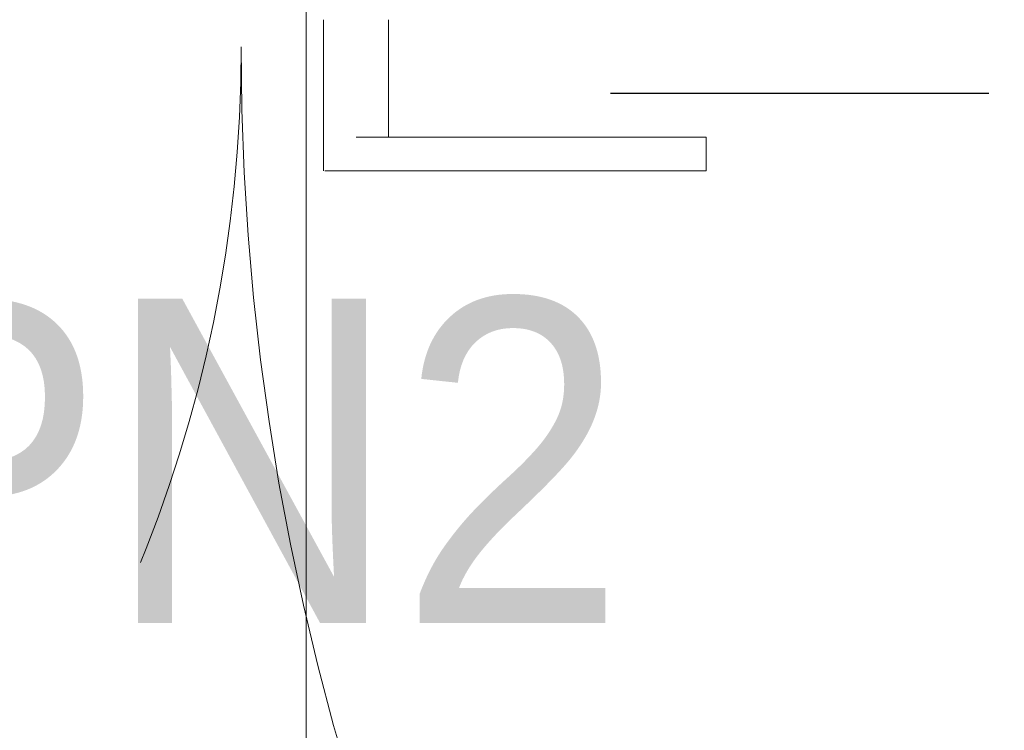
# Model space of a CAD drawing. Header units: centimetres. Extents: x -1631 to 21770, y -8842 to 3590.
# Tile 94 of 150: x 384 to 420, y 1638 to 1664. Entities that reach past the tile are written whole.
import ezdxf

# ---------------------------------------------------------------- set-up
doc = ezdxf.new("R2010")
doc.units = ezdxf.units.CM
doc.linetypes.add('Dash', pattern=[60, 30, -30])
for name, color, linetype, lineweight in [('A-DETL', 90, 'Continuous', 9), ('A-DOOR', 31, 'Continuous', 13), ('A-DOOR-HDLN', 31, 'Dash', 9), ('A-DOOR-IDEN', 31, 'Continuous', 13)]:
    doc.layers.add(name, color=color, linetype=linetype, lineweight=lineweight)
doc.layers.add('E_oprawy', color=12, linetype='Continuous')
doc.styles.add('Arial', font='arial.ttf', dxfattribs={"width": 0.9, "height": 18})

# ---------------------------------------------------------------- blocks, each defined once
blk = doc.blocks.new('Schueco_FWS_ADS-75-SimplySmart_inw_Family-02 - FWS SI insert unit 90-2368395-5_piętro III __10_50 m_ - stan projektowany')
at = {"layer": 'A-DOOR'}
for p, q in [((4.443, 12.2), (4.443, 10.95)), ((5.234, 12.2), (17.4, 12.2)), ((17.4, 12.2), (18.558, 12.2)), ((18.599, 10.95), (18.599, 12.2)), ((17.4, 10.95), (5.234, 10.95)), ((16.201, 10.95), (16.201, 6.6)), ((18.599, 6.6), (18.599, 10.95))]:
    blk.add_line(p, q, dxfattribs=at)
at = {"layer": 'A-DOOR', "flags": 128}
for points in [[(4.459, 12.2), (4.443, 12.2), (4.459, 12.2), (4.503, 12.2), (4.577, 12.2), (4.675, 12.2), (4.795, 12.2), (4.931, 12.2), (5.08, 12.2), (5.234, 12.2)], [(5.234, 10.95), (5.08, 10.95), (4.931, 10.95), (4.795, 10.95), (4.675, 10.95), (4.577, 10.95), (4.503, 10.95), (4.459, 10.95), (4.443, 10.95), (4.459, 10.95)]]:
    blk.add_lwpolyline(points, dxfattribs=at)
at = {"layer": 'A-DOOR-HDLN'}
for centre, radius, start, end in [((-72.3, 7.6), 93.95, 360, 90), ((72.3, 7.6), 50.65, 90, 180)]:
    blk.add_arc(centre, radius, start, end, dxfattribs=at)
blk = doc.blocks.new('etykieta drzwi wymiar i kategoria - Aluprof Curtain Door - etykieta drzwi 1S dół-1350914-5_piętro III __10_50 m_ - stan projektowany')
at = {"layer": 'A-DOOR-IDEN'}
blk.add_line((0, 0), (0, 0.59844), dxfattribs=at)
blk = doc.blocks.new('MPN2')
at = {"layer": 'E_oprawy', "color": 4, "style": 'Arial', "width": 0.9}
blk.add_text('MPN2', height=12, dxfattribs=at).set_placement((-48.273, 8.289))

msp = doc.modelspace()

# ---------------------------------------------------------------- linework, layer by layer
at = {"layer": 'A-DETL', "linetype": 'Dash', "lineweight": 25}
msp.add_line((419.89, 1661.391), (405.89, 1661.391), dxfattribs=at)
msp.add_open_spline([(-555.623, 1472.575), (-478.908, 1472.575), (-476.079, 1472.575), (-439.123, 1472.575), (-439.123, 1435.619), (-439.123, 1432.79), (-439.123, 1329.11), (-439.123, 1326.281), (-439.123, 1289.326), (-402.167, 1289.326), (-399.339, 1289.326), (54.377, 1289.326), (347.204, 1289.326), (391.666, 1289.326), (418.55, 1316.21), (413.877, 1393.928), (413.877, 1663.126)], degree=3, knots=[0, 0, 0, 0, 1.274059, 2.1133, 2.95254, 4.521491, 5.717221, 7.286172, 8.125412, 8.964652, 14.361634, 22.556861, 31.207392, 35.311818, 37.065318, 41.276562, 41.276562, 41.276562, 41.276562], dxfattribs=at)

# ---------------------------------------------------------------- block references
at = {"layer": 'A-DOOR', "rotation": 180}
msp.add_blockref('Schueco_FWS_ADS-75-SimplySmart_inw_Family-02 - FWS SI insert unit 90-2368395-5_piętro III __10_50 m_ - stan projektowany', (413.877, 1670.726), dxfattribs=at)
at = {"layer": 'A-DOOR-IDEN', "xscale": 99.99999999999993, "yscale": 99.99999999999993, "zscale": 99.99999999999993}
msp.add_blockref('etykieta drzwi wymiar i kategoria - Aluprof Curtain Door - etykieta drzwi 1S dół-1350914-5_piętro III __10_50 m_ - stan projektowany', (394.627, 1620.703), dxfattribs=at)
at = {"layer": 'E_oprawy'}
msp.add_blockref('MPN2', (412.822, 1633.507), dxfattribs=at)

doc.saveas('drawing.dxf')
